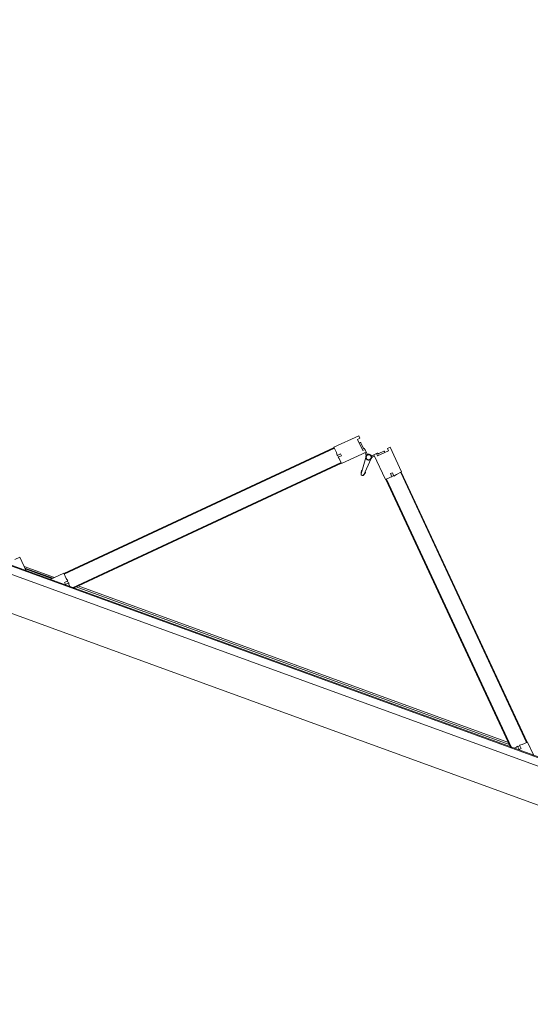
# Model space of a CAD drawing. Header units: inches. Extents: x 424 to 2043, y -237 to 445.
# Tile 140 of 256: x 542.64 to 544.06, y 71.81 to 74.54. Entities that reach past the tile are written whole.
import ezdxf

# ---------------------------------------------------------------- set-up
doc = ezdxf.new("R2010")
doc.units = ezdxf.units.IN
doc.header["$MEASUREMENT"] = 0
doc.layers.add('A-DOOR', color=31, linetype='Continuous', lineweight=9)
doc.styles.get("Standard").update_dxf_attribs({"font": 'arial.ttf'})
doc.dimstyles.new('ISO-25', dxfattribs={"dimtxt": 1.2, "dimasz": 0.5, "dimexe": 0.8, "dimexo": 50, "dimtad": 1, "dimtoh": 1, "dimdec": 1, "dimdsep": 46, "dimtxsty": 'Standard', "dimblk": 'ARCHTICK', "dimcen": 2.5, "dimadec": 0, "dimazin": 0, "dimtfac": 1, "dimtdec": 1, "dimtmove": 0, "dimatfit": 3, "dimldrblk": 'ARCHTICK', "dimfxl": 1, "dimfxlon": 1, "dimarcsym": 0})

# ---------------------------------------------------------------- blocks, each defined once
blk = doc.blocks.new('5-panel_Bi-fold_external_door_10806 - Type 1-239875-زیرزمین')
at = {"layer": 'A-DOOR'}
for p, q in [((2.581, 0.1), (-2.331, 0.1)), ((2.581, -0.0016), (-2.331, -0.0016)), ((-2.331, -0.0237), (2.581, -0.0237)), ((-2.331, -0.0259), (2.581, -0.0259)), ((-0.7899, -0.0255), (-0.7605, -0.0549)), ((-0.7498, -0.0314), (-0.7455, -0.0271)), ((-0.7455, -0.0271), (-0.7384, -0.0342)), ((-0.7363, -0.0307), (-0.7311, -0.0255)), ((-0.141, -0.608), (-0.7235, -0.0255)), ((-0.1396, -0.6066), (-0.7207, -0.0255)), ((0.5728, -0.0255), (-0.0083, -0.6066)), ((0.5757, -0.0255), (-0.0069, -0.608)), ((0.5833, -0.0255), (0.5885, -0.0307)), ((0.5906, -0.0342), (0.5977, -0.0271)), ((0.5977, -0.0271), (0.6019, -0.0314)), ((0.6127, -0.0549), (0.6421, -0.0255)), ((0.7132, -0.0255), (0.7426, -0.0549)), ((-0.7605, -0.0549), (-0.749, -0.0433)), ((-0.7598, -0.0542), (-0.7584, -0.0527)), ((-0.1735, -0.6405), (-0.7598, -0.0542)), ((-0.1721, -0.6391), (-0.7584, -0.0527)), ((-0.7424, -0.0387), (-0.7498, -0.0314)), ((-0.749, -0.0433), (-0.7424, -0.0387)), ((-0.7434, -0.0377), (-0.7391, -0.0335)), ((-0.7384, -0.0342), (-0.7363, -0.0307)), ((0.5672, -0.0311), (-0.715, -0.0311)), ((-0.711, -0.0351), (0.5632, -0.0351)), ((0.6106, -0.0527), (0.0243, -0.6391)), ((0.612, -0.0542), (0.0257, -0.6405)), ((0.5885, -0.0307), (0.5906, -0.0342)), ((0.5913, -0.0335), (0.5956, -0.0377)), ((0.6019, -0.0314), (0.5946, -0.0387)), ((0.5946, -0.0387), (0.6012, -0.0433)), ((0.6012, -0.0433), (0.6127, -0.0549)), ((0.6106, -0.0527), (0.612, -0.0542)), ((0.6325, -0.0351), (0.7228, -0.0351)), ((0.7188, -0.0311), (0.6365, -0.0311)), ((0.6402, -0.0296), (0.7152, -0.0296)), ((0.7426, -0.0549), (0.7538, -0.0437)), ((-0.0779, -0.598), (-0.0812, -0.645)), ((-0.0777, -0.597), (-0.0796, -0.6023)), ((-0.0796, -0.6023), (-0.0777, -0.597)), ((-0.0779, -0.598), (-0.0796, -0.6023)), ((-0.0778, -0.5974), (-0.0777, -0.597)), ((-0.0683, -0.6023), (-0.0701, -0.597)), ((-0.07, -0.5974), (-0.0701, -0.597)), ((-0.0701, -0.597), (-0.0683, -0.6023)), ((-0.0699, -0.598), (-0.0683, -0.6023)), ((-0.0666, -0.645), (-0.0699, -0.598)), ((-0.1627, -0.6297), (-0.1742, -0.6412)), ((-0.158, -0.6231), (-0.1627, -0.6297)), ((-0.1507, -0.6304), (-0.158, -0.6231)), ((-0.1528, -0.6198), (-0.1571, -0.6241)), ((-0.15, -0.617), (-0.1536, -0.6191)), ((-0.1536, -0.6191), (-0.1464, -0.6262)), ((-0.1464, -0.6262), (-0.1507, -0.6304)), ((-0.1389, -0.6058), (-0.15, -0.617)), ((-0.1396, -0.6066), (-0.141, -0.608)), ((-0.0851, -0.6596), (-0.1389, -0.6058)), ((-0.009, -0.6058), (-0.0627, -0.6596)), ((0.0022, -0.617), (-0.009, -0.6058)), ((-0.0069, -0.608), (-0.0083, -0.6066)), ((-0.0014, -0.6262), (0.0057, -0.6191)), ((0.0029, -0.6304), (-0.0014, -0.6262)), ((0.0057, -0.6191), (0.0022, -0.617)), ((0.0102, -0.6231), (0.0029, -0.6304)), ((0.0092, -0.6241), (0.005, -0.6198)), ((0.0148, -0.6297), (0.0102, -0.6231)), ((0.0264, -0.6412), (0.0148, -0.6297)), ((-0.1742, -0.6412), (-0.1205, -0.6949)), ((-0.1721, -0.6391), (-0.1735, -0.6405)), ((-0.0837, -0.6525), (-0.0879, -0.6568)), ((-0.0853, -0.6594), (-0.0797, -0.6539)), ((-0.0804, -0.6531), (-0.0802, -0.6533)), ((-0.0804, -0.6531), (-0.0802, -0.6533)), ((-0.0804, -0.6531), (-0.0802, -0.6533)), ((-0.0804, -0.6531), (-0.0802, -0.6533)), ((-0.0804, -0.6531), (-0.0802, -0.6533)), ((-0.0804, -0.6531), (-0.0802, -0.6533)), ((-0.0804, -0.6531), (-0.0802, -0.6533)), ((-0.0804, -0.6531), (-0.0802, -0.6533)), ((-0.0804, -0.6531), (-0.0802, -0.6533)), ((-0.0681, -0.6539), (-0.0625, -0.6594)), ((-0.0599, -0.6568), (-0.0642, -0.6525)), ((-0.0274, -0.6949), (0.0264, -0.6412)), ((0.0257, -0.6405), (0.0243, -0.6391)), ((-0.1198, -0.6843), (-0.0957, -0.6603)), ((-0.1148, -0.6893), (-0.1198, -0.6843)), ((-0.112, -0.6766), (-0.1103, -0.6784)), ((-0.112, -0.6766), (-0.1103, -0.6784)), ((-0.112, -0.6766), (-0.1103, -0.6784)), ((-0.1081, -0.6784), (-0.097, -0.6673)), ((-0.0957, -0.6603), (-0.0908, -0.6653)), ((-0.0924, -0.6665), (-0.0909, -0.6651)), ((-0.0908, -0.6653), (-0.0851, -0.6596)), ((-0.0627, -0.6596), (-0.0571, -0.6653)), ((-0.0571, -0.6653), (-0.0521, -0.6603)), ((-0.0569, -0.6651), (-0.0554, -0.6665)), ((-0.0521, -0.6603), (-0.0281, -0.6843)), ((-0.0508, -0.6673), (-0.0397, -0.6784)), ((-0.0376, -0.6784), (-0.0358, -0.6766)), ((-0.0376, -0.6784), (-0.0358, -0.6766)), ((-0.0376, -0.6784), (-0.0358, -0.6766)), ((-0.0281, -0.6843), (-0.033, -0.6893)), ((-0.1205, -0.6949), (-0.1148, -0.6893)), ((-0.033, -0.6893), (-0.0274, -0.6949))]:
    blk.add_line(p, q, dxfattribs=at)
at = {"layer": 'A-DOOR', "flags": 128}
for points in [[(-0.0739, -0.6403), (-0.0742, -0.6403), (-0.0746, -0.6404), (-0.0749, -0.6404), (-0.0752, -0.6404), (-0.0755, -0.6405), (-0.0758, -0.6406), (-0.0761, -0.6407), (-0.0764, -0.6407), (-0.0767, -0.6409), (-0.077, -0.641), (-0.0773, -0.6411), (-0.0776, -0.6412), (-0.0779, -0.6414), (-0.0782, -0.6416), (-0.0784, -0.6417), (-0.0787, -0.6419), (-0.0789, -0.6421), (-0.0792, -0.6423), (-0.0794, -0.6425), (-0.0797, -0.6428), (-0.0799, -0.643), (-0.0801, -0.6432), (-0.0803, -0.6435), (-0.0805, -0.6438), (-0.0806, -0.644), (-0.0808, -0.6443), (-0.081, -0.6446), (-0.0811, -0.6449), (-0.0812, -0.6451), (-0.0814, -0.6454), (-0.0815, -0.6457), (-0.0816, -0.646), (-0.0817, -0.6464), (-0.0817, -0.6467), (-0.0818, -0.647), (-0.0818, -0.6473), (-0.0819, -0.6476), (-0.0819, -0.6479), (-0.0819, -0.6483), (-0.0819, -0.6486), (-0.0819, -0.6489), (-0.0819, -0.6492), (-0.0818, -0.6495), (-0.0818, -0.6498), (-0.0817, -0.6502), (-0.0816, -0.6505), (-0.0815, -0.6508), (-0.0814, -0.6511), (-0.0813, -0.6514), (-0.0812, -0.6517), (-0.0811, -0.652), (-0.0809, -0.6522), (-0.0807, -0.6525), (-0.0806, -0.6528), (-0.0804, -0.6531), (-0.0802, -0.6533)], [(-0.0739, -0.6403), (-0.0742, -0.6403), (-0.0746, -0.6404), (-0.0749, -0.6404), (-0.0752, -0.6404), (-0.0755, -0.6405), (-0.0758, -0.6406), (-0.0761, -0.6407), (-0.0764, -0.6407), (-0.0767, -0.6409), (-0.077, -0.641), (-0.0773, -0.6411), (-0.0776, -0.6412), (-0.0779, -0.6414), (-0.0782, -0.6416), (-0.0784, -0.6417), (-0.0787, -0.6419), (-0.0789, -0.6421), (-0.0792, -0.6423), (-0.0794, -0.6425), (-0.0797, -0.6428), (-0.0799, -0.643), (-0.0801, -0.6432), (-0.0803, -0.6435), (-0.0805, -0.6438), (-0.0806, -0.644), (-0.0808, -0.6443), (-0.081, -0.6446), (-0.0811, -0.6449), (-0.0812, -0.6451), (-0.0814, -0.6454), (-0.0815, -0.6457), (-0.0816, -0.646), (-0.0817, -0.6464), (-0.0817, -0.6467), (-0.0818, -0.647), (-0.0818, -0.6473), (-0.0819, -0.6476), (-0.0819, -0.6479), (-0.0819, -0.6483), (-0.0819, -0.6486), (-0.0819, -0.6489), (-0.0819, -0.6492), (-0.0818, -0.6495), (-0.0818, -0.6498), (-0.0817, -0.6502), (-0.0816, -0.6505), (-0.0815, -0.6508), (-0.0814, -0.6511), (-0.0813, -0.6514), (-0.0812, -0.6517), (-0.0811, -0.652), (-0.0809, -0.6522), (-0.0807, -0.6525), (-0.0806, -0.6528), (-0.0804, -0.6531), (-0.0802, -0.6533), (-0.08, -0.6536), (-0.0798, -0.6538), (-0.0796, -0.654), (-0.0793, -0.6542), (-0.0791, -0.6545), (-0.0788, -0.6547), (-0.0786, -0.6548), (-0.0783, -0.655), (-0.078, -0.6552), (-0.0778, -0.6554), (-0.0775, -0.6555), (-0.0772, -0.6556), (-0.0769, -0.6558), (-0.0766, -0.6559), (-0.0763, -0.656), (-0.076, -0.6561), (-0.0757, -0.6561), (-0.0754, -0.6562), (-0.075, -0.6563), (-0.0747, -0.6563), (-0.0744, -0.6563), (-0.0741, -0.6563), (-0.0739, -0.6563)], [(-0.0739, -0.6403), (-0.0742, -0.6403), (-0.0746, -0.6404), (-0.0749, -0.6404), (-0.0752, -0.6404), (-0.0755, -0.6405), (-0.0758, -0.6406), (-0.0761, -0.6407), (-0.0764, -0.6407), (-0.0767, -0.6409), (-0.077, -0.641), (-0.0773, -0.6411), (-0.0776, -0.6412), (-0.0779, -0.6414), (-0.0782, -0.6416), (-0.0784, -0.6417), (-0.0787, -0.6419), (-0.0789, -0.6421), (-0.0792, -0.6423), (-0.0794, -0.6425), (-0.0797, -0.6428), (-0.0799, -0.643), (-0.0801, -0.6432), (-0.0803, -0.6435), (-0.0805, -0.6438), (-0.0806, -0.644), (-0.0808, -0.6443), (-0.081, -0.6446), (-0.0811, -0.6449), (-0.0812, -0.6451), (-0.0814, -0.6454), (-0.0815, -0.6457), (-0.0816, -0.646), (-0.0817, -0.6464), (-0.0817, -0.6467), (-0.0818, -0.647), (-0.0818, -0.6473), (-0.0819, -0.6476), (-0.0819, -0.6479), (-0.0819, -0.6483), (-0.0819, -0.6486), (-0.0819, -0.6489), (-0.0819, -0.6492), (-0.0818, -0.6495), (-0.0818, -0.6498), (-0.0817, -0.6502), (-0.0816, -0.6505), (-0.0815, -0.6508), (-0.0814, -0.6511), (-0.0813, -0.6514), (-0.0812, -0.6517), (-0.0811, -0.652), (-0.0809, -0.6522), (-0.0807, -0.6525), (-0.0806, -0.6528), (-0.0804, -0.6531), (-0.0802, -0.6533)], [(-0.0739, -0.6403), (-0.0742, -0.6403), (-0.0746, -0.6404), (-0.0749, -0.6404), (-0.0752, -0.6404), (-0.0755, -0.6405), (-0.0758, -0.6406), (-0.0761, -0.6407), (-0.0764, -0.6407), (-0.0767, -0.6409), (-0.077, -0.641), (-0.0773, -0.6411), (-0.0776, -0.6412), (-0.0779, -0.6414), (-0.0782, -0.6416), (-0.0784, -0.6417), (-0.0787, -0.6419), (-0.0789, -0.6421), (-0.0792, -0.6423), (-0.0794, -0.6425), (-0.0797, -0.6428), (-0.0799, -0.643), (-0.0801, -0.6432), (-0.0803, -0.6435), (-0.0805, -0.6438), (-0.0806, -0.644), (-0.0808, -0.6443), (-0.081, -0.6446), (-0.0811, -0.6449), (-0.0812, -0.6451), (-0.0814, -0.6454), (-0.0815, -0.6457), (-0.0816, -0.646), (-0.0817, -0.6464), (-0.0817, -0.6467), (-0.0818, -0.647), (-0.0818, -0.6473), (-0.0819, -0.6476), (-0.0819, -0.6479), (-0.0819, -0.6483), (-0.0819, -0.6486), (-0.0819, -0.6489), (-0.0819, -0.6492), (-0.0818, -0.6495), (-0.0818, -0.6498), (-0.0817, -0.6502), (-0.0816, -0.6505), (-0.0815, -0.6508), (-0.0814, -0.6511), (-0.0813, -0.6514), (-0.0812, -0.6517), (-0.0811, -0.652), (-0.0809, -0.6522), (-0.0807, -0.6525), (-0.0806, -0.6528), (-0.0804, -0.6531), (-0.0802, -0.6533)], [(-0.0739, -0.6403), (-0.0742, -0.6403), (-0.0746, -0.6404), (-0.0749, -0.6404), (-0.0752, -0.6404), (-0.0755, -0.6405), (-0.0758, -0.6406), (-0.0761, -0.6407), (-0.0764, -0.6407), (-0.0767, -0.6409), (-0.077, -0.641), (-0.0773, -0.6411), (-0.0776, -0.6412), (-0.0779, -0.6414), (-0.0782, -0.6416), (-0.0784, -0.6417), (-0.0787, -0.6419), (-0.0789, -0.6421), (-0.0792, -0.6423), (-0.0794, -0.6425), (-0.0797, -0.6428), (-0.0799, -0.643), (-0.0801, -0.6432), (-0.0803, -0.6435), (-0.0805, -0.6438), (-0.0806, -0.644), (-0.0808, -0.6443), (-0.081, -0.6446), (-0.0811, -0.6449), (-0.0812, -0.6451), (-0.0814, -0.6454), (-0.0815, -0.6457), (-0.0816, -0.646), (-0.0817, -0.6464), (-0.0817, -0.6467), (-0.0818, -0.647), (-0.0818, -0.6473), (-0.0819, -0.6476), (-0.0819, -0.6479), (-0.0819, -0.6483), (-0.0819, -0.6486), (-0.0819, -0.6489), (-0.0819, -0.6492), (-0.0818, -0.6495), (-0.0818, -0.6498), (-0.0817, -0.6502), (-0.0816, -0.6505), (-0.0815, -0.6508), (-0.0814, -0.6511), (-0.0813, -0.6514), (-0.0812, -0.6517), (-0.0811, -0.652), (-0.0809, -0.6522), (-0.0807, -0.6525), (-0.0806, -0.6528), (-0.0804, -0.6531), (-0.0802, -0.6533)], [(-0.0814, -0.6454), (-0.0815, -0.6457), (-0.0816, -0.646), (-0.0817, -0.6464), (-0.0817, -0.6467), (-0.0818, -0.647), (-0.0818, -0.6473), (-0.0819, -0.6476), (-0.0819, -0.6479), (-0.0819, -0.6483), (-0.0819, -0.6486), (-0.0819, -0.6489), (-0.0819, -0.6492), (-0.0818, -0.6495), (-0.0818, -0.6498), (-0.0817, -0.6502), (-0.0816, -0.6505), (-0.0815, -0.6508), (-0.0814, -0.6511), (-0.0813, -0.6514), (-0.0812, -0.6517), (-0.0811, -0.652)], [(-0.0814, -0.6454), (-0.0815, -0.6457), (-0.0816, -0.646), (-0.0817, -0.6464), (-0.0817, -0.6467), (-0.0818, -0.647), (-0.0818, -0.6473), (-0.0819, -0.6476), (-0.0819, -0.6479), (-0.0819, -0.6483), (-0.0819, -0.6486), (-0.0819, -0.6489), (-0.0819, -0.6492), (-0.0818, -0.6495), (-0.0818, -0.6498), (-0.0817, -0.6502), (-0.0816, -0.6505), (-0.0815, -0.6508), (-0.0814, -0.6511), (-0.0813, -0.6514), (-0.0812, -0.6517), (-0.0811, -0.652)], [(-0.0814, -0.6454), (-0.0815, -0.6457), (-0.0816, -0.646), (-0.0817, -0.6464), (-0.0817, -0.6467), (-0.0818, -0.647), (-0.0818, -0.6473), (-0.0819, -0.6476), (-0.0819, -0.6479), (-0.0819, -0.6483), (-0.0819, -0.6486), (-0.0819, -0.6489), (-0.0819, -0.6492), (-0.0818, -0.6495), (-0.0818, -0.6498), (-0.0817, -0.6502), (-0.0816, -0.6505), (-0.0815, -0.6508), (-0.0814, -0.6511), (-0.0813, -0.6514), (-0.0812, -0.6517), (-0.0811, -0.652)], [(-0.0814, -0.6454), (-0.0815, -0.6457), (-0.0816, -0.646), (-0.0817, -0.6464), (-0.0817, -0.6467), (-0.0818, -0.647), (-0.0818, -0.6473), (-0.0819, -0.6476), (-0.0819, -0.6479), (-0.0819, -0.6483), (-0.0819, -0.6486), (-0.0819, -0.6489), (-0.0819, -0.6492), (-0.0818, -0.6495), (-0.0818, -0.6498), (-0.0817, -0.6502), (-0.0816, -0.6505), (-0.0815, -0.6508), (-0.0814, -0.6511), (-0.0813, -0.6514), (-0.0812, -0.6517), (-0.0811, -0.652)], [(-0.0814, -0.6454), (-0.0815, -0.6457), (-0.0816, -0.646), (-0.0817, -0.6464), (-0.0817, -0.6467), (-0.0818, -0.647), (-0.0818, -0.6473), (-0.0819, -0.6476), (-0.0819, -0.6479), (-0.0819, -0.6483), (-0.0819, -0.6486), (-0.0819, -0.6489), (-0.0819, -0.6492), (-0.0818, -0.6495), (-0.0818, -0.6498), (-0.0817, -0.6502), (-0.0816, -0.6505), (-0.0815, -0.6508), (-0.0814, -0.6511), (-0.0813, -0.6514), (-0.0812, -0.6517), (-0.0811, -0.652), (-0.0809, -0.6522), (-0.0807, -0.6525)], [(-0.0814, -0.6454), (-0.0815, -0.6457), (-0.0816, -0.646), (-0.0817, -0.6464), (-0.0817, -0.6467), (-0.0818, -0.647), (-0.0818, -0.6473), (-0.0819, -0.6476), (-0.0819, -0.6479), (-0.0819, -0.6483), (-0.0819, -0.6486), (-0.0819, -0.6489), (-0.0819, -0.6492), (-0.0818, -0.6495), (-0.0818, -0.6498), (-0.0817, -0.6502), (-0.0816, -0.6505), (-0.0815, -0.6508), (-0.0814, -0.6511), (-0.0813, -0.6514), (-0.0812, -0.6517), (-0.0811, -0.652)], [(-0.0814, -0.6454), (-0.0815, -0.6457), (-0.0816, -0.646), (-0.0817, -0.6464), (-0.0817, -0.6467), (-0.0818, -0.647), (-0.0818, -0.6473), (-0.0819, -0.6476), (-0.0819, -0.6479), (-0.0819, -0.6483), (-0.0819, -0.6486), (-0.0819, -0.6489), (-0.0819, -0.6492), (-0.0818, -0.6495), (-0.0818, -0.6498), (-0.0817, -0.6502), (-0.0816, -0.6505), (-0.0815, -0.6508), (-0.0814, -0.6511), (-0.0813, -0.6514), (-0.0812, -0.6517), (-0.0811, -0.652)], [(-0.0814, -0.6454), (-0.0815, -0.6457), (-0.0816, -0.646), (-0.0817, -0.6464), (-0.0817, -0.6467), (-0.0818, -0.647), (-0.0818, -0.6473), (-0.0819, -0.6476), (-0.0819, -0.6479), (-0.0819, -0.6483), (-0.0819, -0.6486), (-0.0819, -0.6489), (-0.0819, -0.6492), (-0.0818, -0.6495), (-0.0818, -0.6498), (-0.0817, -0.6502), (-0.0816, -0.6505), (-0.0815, -0.6508), (-0.0814, -0.6511), (-0.0813, -0.6514), (-0.0812, -0.6517), (-0.0811, -0.652)], [(-0.0814, -0.6454), (-0.0815, -0.6457), (-0.0816, -0.646), (-0.0817, -0.6464), (-0.0817, -0.6467), (-0.0818, -0.647), (-0.0818, -0.6473), (-0.0819, -0.6476), (-0.0819, -0.6479), (-0.0819, -0.6483), (-0.0819, -0.6486), (-0.0819, -0.6489), (-0.0819, -0.6492), (-0.0818, -0.6495), (-0.0818, -0.6498), (-0.0817, -0.6502), (-0.0816, -0.6505), (-0.0815, -0.6508), (-0.0814, -0.6511), (-0.0813, -0.6514), (-0.0812, -0.6517), (-0.0811, -0.652)], [(-0.0798, -0.6538), (-0.0796, -0.654), (-0.0793, -0.6542), (-0.0791, -0.6545), (-0.0788, -0.6547), (-0.0786, -0.6548), (-0.0783, -0.655), (-0.078, -0.6552), (-0.0778, -0.6554), (-0.0775, -0.6555), (-0.0772, -0.6556)], [(-0.0798, -0.6538), (-0.0796, -0.654), (-0.0793, -0.6542), (-0.0791, -0.6545), (-0.0788, -0.6547), (-0.0786, -0.6548), (-0.0783, -0.655), (-0.078, -0.6552), (-0.0778, -0.6554), (-0.0775, -0.6555), (-0.0772, -0.6556)], [(-0.0798, -0.6538), (-0.0796, -0.654), (-0.0793, -0.6542), (-0.0791, -0.6545), (-0.0788, -0.6547), (-0.0786, -0.6548), (-0.0783, -0.655), (-0.078, -0.6552), (-0.0778, -0.6554), (-0.0775, -0.6555), (-0.0772, -0.6556)], [(-0.0798, -0.6538), (-0.0796, -0.654), (-0.0793, -0.6542), (-0.0791, -0.6545), (-0.0788, -0.6547), (-0.0786, -0.6548), (-0.0783, -0.655), (-0.078, -0.6552), (-0.0778, -0.6554), (-0.0775, -0.6555), (-0.0772, -0.6556)], [(-0.0798, -0.6538), (-0.0796, -0.654), (-0.0793, -0.6542), (-0.0791, -0.6545), (-0.0788, -0.6547), (-0.0786, -0.6548), (-0.0783, -0.655), (-0.078, -0.6552), (-0.0778, -0.6554), (-0.0775, -0.6555), (-0.0772, -0.6556)], [(-0.0798, -0.6538), (-0.0796, -0.654), (-0.0793, -0.6542), (-0.0791, -0.6545), (-0.0788, -0.6547), (-0.0786, -0.6548), (-0.0783, -0.655), (-0.078, -0.6552), (-0.0778, -0.6554), (-0.0775, -0.6555), (-0.0772, -0.6556)], [(-0.0798, -0.6538), (-0.0796, -0.654), (-0.0793, -0.6542), (-0.0791, -0.6545), (-0.0788, -0.6547), (-0.0786, -0.6548), (-0.0783, -0.655), (-0.078, -0.6552), (-0.0778, -0.6554), (-0.0775, -0.6555), (-0.0772, -0.6556)], [(-0.0798, -0.6538), (-0.0796, -0.654), (-0.0793, -0.6542), (-0.0791, -0.6545), (-0.0788, -0.6547), (-0.0786, -0.6548), (-0.0783, -0.655), (-0.078, -0.6552), (-0.0778, -0.6554), (-0.0775, -0.6555), (-0.0772, -0.6556)], [(-0.0798, -0.6538), (-0.0796, -0.654), (-0.0793, -0.6542), (-0.0791, -0.6545), (-0.0788, -0.6547), (-0.0786, -0.6548), (-0.0783, -0.655), (-0.078, -0.6552), (-0.0778, -0.6554), (-0.0775, -0.6555), (-0.0772, -0.6556)], [(-0.0798, -0.6538), (-0.0796, -0.654), (-0.0793, -0.6542), (-0.0791, -0.6545), (-0.0788, -0.6547), (-0.0786, -0.6548), (-0.0783, -0.655), (-0.078, -0.6552), (-0.0778, -0.6554), (-0.0775, -0.6555), (-0.0772, -0.6556)], [(-0.0798, -0.6538), (-0.0796, -0.654), (-0.0793, -0.6542), (-0.0791, -0.6545), (-0.0788, -0.6547), (-0.0786, -0.6548), (-0.0783, -0.655), (-0.078, -0.6552), (-0.0778, -0.6554), (-0.0775, -0.6555), (-0.0772, -0.6556)], [(-0.0798, -0.6538), (-0.0796, -0.654), (-0.0793, -0.6542), (-0.0791, -0.6545), (-0.0788, -0.6547), (-0.0786, -0.6548), (-0.0783, -0.655), (-0.078, -0.6552), (-0.0778, -0.6554), (-0.0775, -0.6555), (-0.0772, -0.6556)], [(-0.0798, -0.6538), (-0.0796, -0.654), (-0.0793, -0.6542), (-0.0791, -0.6545), (-0.0788, -0.6547), (-0.0786, -0.6548), (-0.0783, -0.655), (-0.078, -0.6552), (-0.0778, -0.6554), (-0.0775, -0.6555), (-0.0772, -0.6556)], [(-0.0769, -0.6558), (-0.0766, -0.6559), (-0.0763, -0.656), (-0.076, -0.6561), (-0.0757, -0.6561), (-0.0754, -0.6562), (-0.075, -0.6563), (-0.0747, -0.6563), (-0.0744, -0.6563)], [(-0.0769, -0.6558), (-0.0766, -0.6559), (-0.0763, -0.656), (-0.076, -0.6561), (-0.0757, -0.6561), (-0.0754, -0.6562), (-0.075, -0.6563), (-0.0747, -0.6563), (-0.0744, -0.6563)], [(-0.0769, -0.6558), (-0.0766, -0.6559), (-0.0763, -0.656), (-0.076, -0.6561), (-0.0757, -0.6561), (-0.0754, -0.6562), (-0.075, -0.6563), (-0.0747, -0.6563), (-0.0744, -0.6563)], [(-0.0769, -0.6558), (-0.0766, -0.6559), (-0.0763, -0.656), (-0.076, -0.6561), (-0.0757, -0.6561), (-0.0754, -0.6562), (-0.075, -0.6563), (-0.0747, -0.6563), (-0.0744, -0.6563)], [(-0.0769, -0.6558), (-0.0766, -0.6559), (-0.0763, -0.656), (-0.076, -0.6561), (-0.0757, -0.6561), (-0.0754, -0.6562), (-0.075, -0.6563), (-0.0747, -0.6563), (-0.0744, -0.6563)], [(-0.0769, -0.6558), (-0.0766, -0.6559), (-0.0763, -0.656), (-0.076, -0.6561), (-0.0757, -0.6561), (-0.0754, -0.6562), (-0.075, -0.6563), (-0.0747, -0.6563), (-0.0744, -0.6563), (-0.0741, -0.6563), (-0.0739, -0.6563)], [(-0.0769, -0.6558), (-0.0766, -0.6559), (-0.0763, -0.656), (-0.076, -0.6561), (-0.0757, -0.6561), (-0.0754, -0.6562), (-0.075, -0.6563), (-0.0747, -0.6563), (-0.0744, -0.6563), (-0.0741, -0.6563), (-0.0739, -0.6563)], [(-0.0769, -0.6558), (-0.0766, -0.6559), (-0.0763, -0.656), (-0.076, -0.6561), (-0.0757, -0.6561), (-0.0754, -0.6562), (-0.075, -0.6563), (-0.0747, -0.6563), (-0.0744, -0.6563), (-0.0741, -0.6563), (-0.0739, -0.6563)], [(-0.0769, -0.6558), (-0.0766, -0.6559), (-0.0763, -0.656), (-0.076, -0.6561), (-0.0757, -0.6561), (-0.0754, -0.6562), (-0.075, -0.6563), (-0.0747, -0.6563), (-0.0744, -0.6563), (-0.0741, -0.6563), (-0.0739, -0.6563)], [(-0.0769, -0.6558), (-0.0766, -0.6559), (-0.0763, -0.656), (-0.076, -0.6561), (-0.0757, -0.6561), (-0.0754, -0.6562), (-0.075, -0.6563), (-0.0747, -0.6563), (-0.0744, -0.6563)], [(-0.0769, -0.6558), (-0.0766, -0.6559), (-0.0763, -0.656), (-0.076, -0.6561), (-0.0757, -0.6561), (-0.0754, -0.6562), (-0.075, -0.6563), (-0.0747, -0.6563), (-0.0744, -0.6563)], [(-0.0769, -0.6558), (-0.0766, -0.6559), (-0.0763, -0.656), (-0.076, -0.6561), (-0.0757, -0.6561), (-0.0754, -0.6562), (-0.075, -0.6563), (-0.0747, -0.6563), (-0.0744, -0.6563)], [(-0.0769, -0.6558), (-0.0766, -0.6559), (-0.0763, -0.656), (-0.076, -0.6561), (-0.0757, -0.6561), (-0.0754, -0.6562), (-0.075, -0.6563), (-0.0747, -0.6563), (-0.0744, -0.6563)], [(-0.0709, -0.6409), (-0.0712, -0.6408), (-0.0715, -0.6407), (-0.0718, -0.6406), (-0.0722, -0.6405), (-0.0725, -0.6405), (-0.0728, -0.6404), (-0.0731, -0.6404), (-0.0734, -0.6404), (-0.0737, -0.6403), (-0.0739, -0.6403)], [(-0.0739, -0.6563), (-0.0736, -0.6563), (-0.0733, -0.6563), (-0.073, -0.6563), (-0.0726, -0.6562), (-0.0723, -0.6562), (-0.072, -0.6561), (-0.0717, -0.656), (-0.0714, -0.6559), (-0.0711, -0.6558), (-0.0708, -0.6557), (-0.0705, -0.6556), (-0.0702, -0.6554), (-0.0699, -0.6553), (-0.0697, -0.6551), (-0.0694, -0.6549), (-0.0691, -0.6548), (-0.0689, -0.6546), (-0.0686, -0.6544), (-0.0684, -0.6541), (-0.0682, -0.6539), (-0.068, -0.6537), (-0.0677, -0.6534), (-0.0676, -0.6532), (-0.0674, -0.6529), (-0.0672, -0.6527), (-0.067, -0.6524), (-0.0669, -0.6521), (-0.0667, -0.6518), (-0.0666, -0.6515), (-0.0665, -0.6512), (-0.0663, -0.6509), (-0.0663, -0.6506), (-0.0662, -0.6503), (-0.0661, -0.65), (-0.066, -0.6497), (-0.066, -0.6494), (-0.0659, -0.6491), (-0.0659, -0.6487), (-0.0659, -0.6484), (-0.0659, -0.6481), (-0.0659, -0.6478), (-0.066, -0.6475), (-0.066, -0.6472), (-0.0661, -0.6468), (-0.0661, -0.6465), (-0.0662, -0.6462), (-0.0663, -0.6459), (-0.0664, -0.6456), (-0.0665, -0.6453), (-0.0666, -0.645), (-0.0668, -0.6447), (-0.0669, -0.6444), (-0.0671, -0.6442), (-0.0673, -0.6439), (-0.0674, -0.6436), (-0.0676, -0.6434), (-0.0678, -0.6431), (-0.0681, -0.6429), (-0.0683, -0.6427), (-0.0685, -0.6424), (-0.0688, -0.6422), (-0.069, -0.642), (-0.0693, -0.6418), (-0.0695, -0.6417), (-0.0698, -0.6415), (-0.0701, -0.6413), (-0.0704, -0.6412), (-0.0706, -0.641), (-0.0709, -0.6409), (-0.0712, -0.6408), (-0.0715, -0.6407), (-0.0718, -0.6406), (-0.0722, -0.6405), (-0.0725, -0.6405), (-0.0728, -0.6404), (-0.0731, -0.6404), (-0.0734, -0.6404), (-0.0737, -0.6403), (-0.0739, -0.6403)], [(-0.0709, -0.6409), (-0.0712, -0.6408), (-0.0715, -0.6407), (-0.0718, -0.6406), (-0.0722, -0.6405), (-0.0725, -0.6405), (-0.0728, -0.6404), (-0.0731, -0.6404), (-0.0734, -0.6404), (-0.0737, -0.6403), (-0.0739, -0.6403)], [(-0.0709, -0.6409), (-0.0712, -0.6408), (-0.0715, -0.6407), (-0.0718, -0.6406), (-0.0722, -0.6405), (-0.0725, -0.6405), (-0.0728, -0.6404), (-0.0731, -0.6404), (-0.0734, -0.6404), (-0.0737, -0.6403), (-0.0739, -0.6403)], [(-0.0709, -0.6409), (-0.0712, -0.6408), (-0.0715, -0.6407), (-0.0718, -0.6406), (-0.0722, -0.6405), (-0.0725, -0.6405), (-0.0728, -0.6404), (-0.0731, -0.6404), (-0.0734, -0.6404), (-0.0737, -0.6403), (-0.0739, -0.6403)], [(-0.0739, -0.6563), (-0.0736, -0.6563), (-0.0733, -0.6563), (-0.073, -0.6563), (-0.0726, -0.6562), (-0.0723, -0.6562), (-0.072, -0.6561), (-0.0717, -0.656), (-0.0714, -0.6559), (-0.0711, -0.6558), (-0.0708, -0.6557), (-0.0705, -0.6556), (-0.0702, -0.6554), (-0.0699, -0.6553), (-0.0697, -0.6551), (-0.0694, -0.6549), (-0.0691, -0.6548), (-0.0689, -0.6546), (-0.0686, -0.6544), (-0.0684, -0.6541), (-0.0682, -0.6539), (-0.068, -0.6537), (-0.0677, -0.6534), (-0.0676, -0.6532), (-0.0674, -0.6529), (-0.0672, -0.6527), (-0.067, -0.6524), (-0.0669, -0.6521), (-0.0667, -0.6518), (-0.0666, -0.6515), (-0.0665, -0.6512), (-0.0663, -0.6509), (-0.0663, -0.6506), (-0.0662, -0.6503), (-0.0661, -0.65), (-0.066, -0.6497), (-0.066, -0.6494), (-0.0659, -0.6491), (-0.0659, -0.6487), (-0.0659, -0.6484), (-0.0659, -0.6481), (-0.0659, -0.6478), (-0.066, -0.6475), (-0.066, -0.6472), (-0.0661, -0.6468), (-0.0661, -0.6465), (-0.0662, -0.6462), (-0.0663, -0.6459), (-0.0664, -0.6456), (-0.0665, -0.6453), (-0.0666, -0.645), (-0.0668, -0.6447), (-0.0669, -0.6444), (-0.0671, -0.6442), (-0.0673, -0.6439), (-0.0674, -0.6436), (-0.0676, -0.6434), (-0.0678, -0.6431), (-0.0681, -0.6429), (-0.0683, -0.6427), (-0.0685, -0.6424), (-0.0688, -0.6422), (-0.069, -0.642), (-0.0693, -0.6418), (-0.0695, -0.6417), (-0.0698, -0.6415), (-0.0701, -0.6413), (-0.0704, -0.6412), (-0.0706, -0.641)], [(-0.0739, -0.6563), (-0.0736, -0.6563), (-0.0733, -0.6563), (-0.073, -0.6563), (-0.0726, -0.6562), (-0.0723, -0.6562), (-0.072, -0.6561), (-0.0717, -0.656), (-0.0714, -0.6559), (-0.0711, -0.6558), (-0.0708, -0.6557), (-0.0705, -0.6556), (-0.0702, -0.6554), (-0.0699, -0.6553), (-0.0697, -0.6551), (-0.0694, -0.6549), (-0.0691, -0.6548), (-0.0689, -0.6546), (-0.0686, -0.6544), (-0.0684, -0.6541), (-0.0682, -0.6539), (-0.068, -0.6537), (-0.0677, -0.6534), (-0.0676, -0.6532), (-0.0674, -0.6529), (-0.0672, -0.6527), (-0.067, -0.6524), (-0.0669, -0.6521), (-0.0667, -0.6518), (-0.0666, -0.6515), (-0.0665, -0.6512), (-0.0663, -0.6509), (-0.0663, -0.6506), (-0.0662, -0.6503), (-0.0661, -0.65), (-0.066, -0.6497), (-0.066, -0.6494), (-0.0659, -0.6491), (-0.0659, -0.6487), (-0.0659, -0.6484), (-0.0659, -0.6481), (-0.0659, -0.6478), (-0.066, -0.6475), (-0.066, -0.6472), (-0.0661, -0.6468), (-0.0661, -0.6465), (-0.0662, -0.6462), (-0.0663, -0.6459), (-0.0664, -0.6456), (-0.0665, -0.6453), (-0.0666, -0.645), (-0.0668, -0.6447), (-0.0669, -0.6444), (-0.0671, -0.6442), (-0.0673, -0.6439), (-0.0674, -0.6436), (-0.0676, -0.6434), (-0.0678, -0.6431), (-0.0681, -0.6429), (-0.0683, -0.6427), (-0.0685, -0.6424), (-0.0688, -0.6422), (-0.069, -0.642), (-0.0693, -0.6418), (-0.0695, -0.6417), (-0.0698, -0.6415), (-0.0701, -0.6413), (-0.0704, -0.6412), (-0.0706, -0.641)], [(-0.0739, -0.6563), (-0.0736, -0.6563), (-0.0733, -0.6563), (-0.073, -0.6563), (-0.0726, -0.6562), (-0.0723, -0.6562), (-0.072, -0.6561), (-0.0717, -0.656), (-0.0714, -0.6559), (-0.0711, -0.6558), (-0.0708, -0.6557), (-0.0705, -0.6556), (-0.0702, -0.6554), (-0.0699, -0.6553), (-0.0697, -0.6551), (-0.0694, -0.6549), (-0.0691, -0.6548), (-0.0689, -0.6546), (-0.0686, -0.6544), (-0.0684, -0.6541), (-0.0682, -0.6539), (-0.068, -0.6537), (-0.0677, -0.6534), (-0.0676, -0.6532), (-0.0674, -0.6529), (-0.0672, -0.6527), (-0.067, -0.6524), (-0.0669, -0.6521), (-0.0667, -0.6518), (-0.0666, -0.6515), (-0.0665, -0.6512), (-0.0663, -0.6509), (-0.0663, -0.6506), (-0.0662, -0.6503), (-0.0661, -0.65), (-0.066, -0.6497), (-0.066, -0.6494), (-0.0659, -0.6491), (-0.0659, -0.6487), (-0.0659, -0.6484), (-0.0659, -0.6481), (-0.0659, -0.6478), (-0.066, -0.6475), (-0.066, -0.6472), (-0.0661, -0.6468), (-0.0661, -0.6465), (-0.0662, -0.6462), (-0.0663, -0.6459), (-0.0664, -0.6456), (-0.0665, -0.6453), (-0.0666, -0.645), (-0.0668, -0.6447), (-0.0669, -0.6444), (-0.0671, -0.6442), (-0.0673, -0.6439), (-0.0674, -0.6436), (-0.0676, -0.6434), (-0.0678, -0.6431), (-0.0681, -0.6429), (-0.0683, -0.6427), (-0.0685, -0.6424), (-0.0688, -0.6422), (-0.069, -0.642), (-0.0693, -0.6418), (-0.0695, -0.6417), (-0.0698, -0.6415), (-0.0701, -0.6413), (-0.0704, -0.6412), (-0.0706, -0.641)], [(-0.0739, -0.6563), (-0.0736, -0.6563), (-0.0733, -0.6563), (-0.073, -0.6563), (-0.0726, -0.6562), (-0.0723, -0.6562), (-0.072, -0.6561), (-0.0717, -0.656), (-0.0714, -0.6559), (-0.0711, -0.6558), (-0.0708, -0.6557), (-0.0705, -0.6556), (-0.0702, -0.6554), (-0.0699, -0.6553), (-0.0697, -0.6551), (-0.0694, -0.6549), (-0.0691, -0.6548), (-0.0689, -0.6546), (-0.0686, -0.6544), (-0.0684, -0.6541), (-0.0682, -0.6539), (-0.068, -0.6537), (-0.0677, -0.6534), (-0.0676, -0.6532), (-0.0674, -0.6529), (-0.0672, -0.6527), (-0.067, -0.6524), (-0.0669, -0.6521), (-0.0667, -0.6518), (-0.0666, -0.6515), (-0.0665, -0.6512), (-0.0663, -0.6509), (-0.0663, -0.6506), (-0.0662, -0.6503), (-0.0661, -0.65), (-0.066, -0.6497), (-0.066, -0.6494), (-0.0659, -0.6491), (-0.0659, -0.6487), (-0.0659, -0.6484), (-0.0659, -0.6481), (-0.0659, -0.6478), (-0.066, -0.6475), (-0.066, -0.6472), (-0.0661, -0.6468), (-0.0661, -0.6465), (-0.0662, -0.6462), (-0.0663, -0.6459), (-0.0664, -0.6456), (-0.0665, -0.6453), (-0.0666, -0.645), (-0.0668, -0.6447), (-0.0669, -0.6444), (-0.0671, -0.6442), (-0.0673, -0.6439), (-0.0674, -0.6436), (-0.0676, -0.6434), (-0.0678, -0.6431), (-0.0681, -0.6429), (-0.0683, -0.6427), (-0.0685, -0.6424), (-0.0688, -0.6422), (-0.069, -0.642), (-0.0693, -0.6418), (-0.0695, -0.6417), (-0.0698, -0.6415), (-0.0701, -0.6413), (-0.0704, -0.6412), (-0.0706, -0.641)], [(-0.0736, -0.6563), (-0.0733, -0.6563), (-0.073, -0.6563), (-0.0726, -0.6562), (-0.0723, -0.6562), (-0.072, -0.6561), (-0.0717, -0.656), (-0.0714, -0.6559), (-0.0711, -0.6558), (-0.0708, -0.6557), (-0.0705, -0.6556), (-0.0702, -0.6554), (-0.0699, -0.6553), (-0.0697, -0.6551), (-0.0694, -0.6549), (-0.0691, -0.6548), (-0.0689, -0.6546), (-0.0686, -0.6544), (-0.0684, -0.6541), (-0.0682, -0.6539), (-0.068, -0.6537), (-0.0677, -0.6534), (-0.0676, -0.6532), (-0.0674, -0.6529)], [(-0.0736, -0.6563), (-0.0733, -0.6563), (-0.073, -0.6563), (-0.0726, -0.6562), (-0.0723, -0.6562), (-0.072, -0.6561), (-0.0717, -0.656), (-0.0714, -0.6559), (-0.0711, -0.6558), (-0.0708, -0.6557), (-0.0705, -0.6556), (-0.0702, -0.6554), (-0.0699, -0.6553), (-0.0697, -0.6551), (-0.0694, -0.6549), (-0.0691, -0.6548), (-0.0689, -0.6546), (-0.0686, -0.6544), (-0.0684, -0.6541), (-0.0682, -0.6539), (-0.068, -0.6537), (-0.0677, -0.6534), (-0.0676, -0.6532), (-0.0674, -0.6529)], [(-0.0736, -0.6563), (-0.0733, -0.6563), (-0.073, -0.6563), (-0.0726, -0.6562), (-0.0723, -0.6562), (-0.072, -0.6561), (-0.0717, -0.656), (-0.0714, -0.6559), (-0.0711, -0.6558), (-0.0708, -0.6557), (-0.0705, -0.6556), (-0.0702, -0.6554), (-0.0699, -0.6553), (-0.0697, -0.6551), (-0.0694, -0.6549), (-0.0691, -0.6548), (-0.0689, -0.6546), (-0.0686, -0.6544), (-0.0684, -0.6541), (-0.0682, -0.6539), (-0.068, -0.6537), (-0.0677, -0.6534), (-0.0676, -0.6532), (-0.0674, -0.6529)], [(-0.0736, -0.6563), (-0.0733, -0.6563), (-0.073, -0.6563), (-0.0726, -0.6562), (-0.0723, -0.6562), (-0.072, -0.6561), (-0.0717, -0.656), (-0.0714, -0.6559), (-0.0711, -0.6558), (-0.0708, -0.6557), (-0.0705, -0.6556), (-0.0702, -0.6554), (-0.0699, -0.6553), (-0.0697, -0.6551), (-0.0694, -0.6549), (-0.0691, -0.6548), (-0.0689, -0.6546), (-0.0686, -0.6544), (-0.0684, -0.6541), (-0.0682, -0.6539), (-0.068, -0.6537), (-0.0677, -0.6534), (-0.0676, -0.6532), (-0.0674, -0.6529)], [(-0.0736, -0.6563), (-0.0733, -0.6563), (-0.073, -0.6563), (-0.0726, -0.6562), (-0.0723, -0.6562), (-0.072, -0.6561), (-0.0717, -0.656), (-0.0714, -0.6559), (-0.0711, -0.6558), (-0.0708, -0.6557), (-0.0705, -0.6556), (-0.0702, -0.6554), (-0.0699, -0.6553), (-0.0697, -0.6551), (-0.0694, -0.6549), (-0.0691, -0.6548), (-0.0689, -0.6546), (-0.0686, -0.6544), (-0.0684, -0.6541), (-0.0682, -0.6539), (-0.068, -0.6537), (-0.0677, -0.6534), (-0.0676, -0.6532), (-0.0674, -0.6529)], [(-0.0736, -0.6563), (-0.0733, -0.6563), (-0.073, -0.6563), (-0.0726, -0.6562), (-0.0723, -0.6562), (-0.072, -0.6561), (-0.0717, -0.656), (-0.0714, -0.6559), (-0.0711, -0.6558), (-0.0708, -0.6557), (-0.0705, -0.6556), (-0.0702, -0.6554), (-0.0699, -0.6553), (-0.0697, -0.6551), (-0.0694, -0.6549), (-0.0691, -0.6548), (-0.0689, -0.6546), (-0.0686, -0.6544), (-0.0684, -0.6541), (-0.0682, -0.6539), (-0.068, -0.6537), (-0.0677, -0.6534), (-0.0676, -0.6532), (-0.0674, -0.6529)], [(-0.0736, -0.6563), (-0.0733, -0.6563), (-0.073, -0.6563), (-0.0726, -0.6562), (-0.0723, -0.6562), (-0.072, -0.6561), (-0.0717, -0.656), (-0.0714, -0.6559), (-0.0711, -0.6558), (-0.0708, -0.6557), (-0.0705, -0.6556), (-0.0702, -0.6554), (-0.0699, -0.6553), (-0.0697, -0.6551), (-0.0694, -0.6549), (-0.0691, -0.6548), (-0.0689, -0.6546), (-0.0686, -0.6544), (-0.0684, -0.6541), (-0.0682, -0.6539), (-0.068, -0.6537), (-0.0677, -0.6534), (-0.0676, -0.6532), (-0.0674, -0.6529)], [(-0.0736, -0.6563), (-0.0733, -0.6563), (-0.073, -0.6563), (-0.0726, -0.6562), (-0.0723, -0.6562), (-0.072, -0.6561), (-0.0717, -0.656), (-0.0714, -0.6559), (-0.0711, -0.6558), (-0.0708, -0.6557), (-0.0705, -0.6556), (-0.0702, -0.6554), (-0.0699, -0.6553), (-0.0697, -0.6551), (-0.0694, -0.6549), (-0.0691, -0.6548), (-0.0689, -0.6546), (-0.0686, -0.6544), (-0.0684, -0.6541), (-0.0682, -0.6539), (-0.068, -0.6537), (-0.0677, -0.6534), (-0.0676, -0.6532), (-0.0674, -0.6529)], [(-0.0736, -0.6563), (-0.0733, -0.6563), (-0.073, -0.6563), (-0.0726, -0.6562), (-0.0723, -0.6562), (-0.072, -0.6561), (-0.0717, -0.656), (-0.0714, -0.6559), (-0.0711, -0.6558), (-0.0708, -0.6557), (-0.0705, -0.6556), (-0.0702, -0.6554), (-0.0699, -0.6553), (-0.0697, -0.6551), (-0.0694, -0.6549), (-0.0691, -0.6548), (-0.0689, -0.6546), (-0.0686, -0.6544), (-0.0684, -0.6541), (-0.0682, -0.6539), (-0.068, -0.6537), (-0.0677, -0.6534), (-0.0676, -0.6532), (-0.0674, -0.6529)], [(-0.067, -0.6524), (-0.0669, -0.6521), (-0.0667, -0.6518), (-0.0666, -0.6515), (-0.0665, -0.6512), (-0.0663, -0.6509), (-0.0663, -0.6506), (-0.0662, -0.6503), (-0.0661, -0.65), (-0.066, -0.6497), (-0.066, -0.6494), (-0.0659, -0.6491), (-0.0659, -0.6487), (-0.0659, -0.6484), (-0.0659, -0.6481), (-0.0659, -0.6478), (-0.066, -0.6475), (-0.066, -0.6472), (-0.0661, -0.6468), (-0.0661, -0.6465), (-0.0662, -0.6462), (-0.0663, -0.6459), (-0.0664, -0.6456), (-0.0665, -0.6453)], [(-0.0669, -0.6521), (-0.0667, -0.6518), (-0.0666, -0.6515), (-0.0665, -0.6512), (-0.0663, -0.6509), (-0.0663, -0.6506), (-0.0662, -0.6503), (-0.0661, -0.65), (-0.066, -0.6497), (-0.066, -0.6494), (-0.0659, -0.6491), (-0.0659, -0.6487), (-0.0659, -0.6484), (-0.0659, -0.6481), (-0.0659, -0.6478), (-0.066, -0.6475), (-0.066, -0.6472), (-0.0661, -0.6468), (-0.0661, -0.6465), (-0.0662, -0.6462), (-0.0663, -0.6459), (-0.0664, -0.6456), (-0.0665, -0.6453)], [(-0.0669, -0.6521), (-0.0667, -0.6518), (-0.0666, -0.6515), (-0.0665, -0.6512), (-0.0663, -0.6509), (-0.0663, -0.6506), (-0.0662, -0.6503), (-0.0661, -0.65), (-0.066, -0.6497), (-0.066, -0.6494), (-0.0659, -0.6491), (-0.0659, -0.6487), (-0.0659, -0.6484), (-0.0659, -0.6481), (-0.0659, -0.6478), (-0.066, -0.6475), (-0.066, -0.6472), (-0.0661, -0.6468), (-0.0661, -0.6465), (-0.0662, -0.6462), (-0.0663, -0.6459), (-0.0664, -0.6456), (-0.0665, -0.6453)], [(-0.0669, -0.6521), (-0.0667, -0.6518), (-0.0666, -0.6515), (-0.0665, -0.6512), (-0.0663, -0.6509), (-0.0663, -0.6506), (-0.0662, -0.6503), (-0.0661, -0.65), (-0.066, -0.6497), (-0.066, -0.6494), (-0.0659, -0.6491), (-0.0659, -0.6487), (-0.0659, -0.6484), (-0.0659, -0.6481), (-0.0659, -0.6478), (-0.066, -0.6475), (-0.066, -0.6472), (-0.0661, -0.6468), (-0.0661, -0.6465), (-0.0662, -0.6462), (-0.0663, -0.6459), (-0.0664, -0.6456), (-0.0665, -0.6453)], [(-0.0669, -0.6521), (-0.0667, -0.6518), (-0.0666, -0.6515), (-0.0665, -0.6512), (-0.0663, -0.6509), (-0.0663, -0.6506), (-0.0662, -0.6503), (-0.0661, -0.65), (-0.066, -0.6497), (-0.066, -0.6494), (-0.0659, -0.6491), (-0.0659, -0.6487), (-0.0659, -0.6484), (-0.0659, -0.6481), (-0.0659, -0.6478), (-0.066, -0.6475), (-0.066, -0.6472), (-0.0661, -0.6468), (-0.0661, -0.6465), (-0.0662, -0.6462), (-0.0663, -0.6459), (-0.0664, -0.6456), (-0.0665, -0.6453)], [(-0.0669, -0.6521), (-0.0667, -0.6518), (-0.0666, -0.6515), (-0.0665, -0.6512), (-0.0663, -0.6509), (-0.0663, -0.6506), (-0.0662, -0.6503), (-0.0661, -0.65), (-0.066, -0.6497), (-0.066, -0.6494), (-0.0659, -0.6491), (-0.0659, -0.6487), (-0.0659, -0.6484), (-0.0659, -0.6481), (-0.0659, -0.6478), (-0.066, -0.6475), (-0.066, -0.6472), (-0.0661, -0.6468), (-0.0661, -0.6465), (-0.0662, -0.6462), (-0.0663, -0.6459), (-0.0664, -0.6456), (-0.0665, -0.6453)], [(-0.0669, -0.6521), (-0.0667, -0.6518), (-0.0666, -0.6515), (-0.0665, -0.6512), (-0.0663, -0.6509), (-0.0663, -0.6506), (-0.0662, -0.6503), (-0.0661, -0.65), (-0.066, -0.6497), (-0.066, -0.6494), (-0.0659, -0.6491), (-0.0659, -0.6487), (-0.0659, -0.6484), (-0.0659, -0.6481), (-0.0659, -0.6478), (-0.066, -0.6475), (-0.066, -0.6472), (-0.0661, -0.6468), (-0.0661, -0.6465), (-0.0662, -0.6462), (-0.0663, -0.6459), (-0.0664, -0.6456), (-0.0665, -0.6453)], [(-0.0669, -0.6521), (-0.0667, -0.6518), (-0.0666, -0.6515), (-0.0665, -0.6512), (-0.0663, -0.6509), (-0.0663, -0.6506), (-0.0662, -0.6503), (-0.0661, -0.65), (-0.066, -0.6497), (-0.066, -0.6494), (-0.0659, -0.6491), (-0.0659, -0.6487), (-0.0659, -0.6484), (-0.0659, -0.6481), (-0.0659, -0.6478), (-0.066, -0.6475), (-0.066, -0.6472), (-0.0661, -0.6468), (-0.0661, -0.6465), (-0.0662, -0.6462), (-0.0663, -0.6459), (-0.0664, -0.6456), (-0.0665, -0.6453)], [(-0.0669, -0.6521), (-0.0667, -0.6518), (-0.0666, -0.6515), (-0.0665, -0.6512), (-0.0663, -0.6509), (-0.0663, -0.6506), (-0.0662, -0.6503), (-0.0661, -0.65), (-0.066, -0.6497), (-0.066, -0.6494), (-0.0659, -0.6491), (-0.0659, -0.6487), (-0.0659, -0.6484), (-0.0659, -0.6481), (-0.0659, -0.6478), (-0.066, -0.6475), (-0.066, -0.6472), (-0.0661, -0.6468), (-0.0661, -0.6465), (-0.0662, -0.6462), (-0.0663, -0.6459), (-0.0664, -0.6456), (-0.0665, -0.6453)]]:
    blk.add_lwpolyline(points, dxfattribs=at)
at = {"layer": 'A-DOOR'}
for centre, radius, start, end in [((-0.0739, -0.6043), 0.00601, 160.5288, 218.5378), ((-0.0739, -0.6043), 0.00601, 160.5288, 218.5378), ((-0.0739, -0.5983), 0.004, 4.014, 175.986), ((-0.0739, -0.5983), 0.004, 19.4712, 160.5288), ((-0.0739, -0.5983), 0.004, 19.4712, 160.5288), ((-0.0739, -0.6043), 0.00601, 321.4622, 19.4712), ((-0.0739, -0.6043), 0.00601, 321.4622, 19.4712), ((-0.0879, -0.6482), 0.00601, 315, 359.4153), ((-0.0879, -0.6482), 0.00601, 315, 359.4153), ((-0.0879, -0.6482), 0.00601, 315, 359.4153), ((-0.0739, -0.6483), 0.008, 118.4089, 241.5911), ((-0.0739, -0.6483), 0.00801, 155.6219, 242.1531), ((-0.0739, -0.6484), 0.00801, 179.4153, 223.2092), ((-0.0739, -0.6484), 0.00801, 179.4153, 223.2092), ((-0.0739, -0.6484), 0.00801, 179.4153, 223.2092), ((-0.0739, -0.6483), 0.008, 192.4262, 210), ((-0.0739, -0.6483), 0.007, 90, 270), ((-0.0739, -0.6483), 0.007, 150, 210), ((-0.0739, -0.6483), 0.007, 150, 210), ((-0.0739, -0.6483), 0.007, 150, 210), ((-0.0739, -0.6483), 0.007, 150, 210), ((-0.0739, -0.6483), 0.00801, 253.9595, 286.0405), ((-0.0739, -0.6483), 0.008, 90, 105.2946), ((-0.0739, -0.6483), 0.008, 254.7054, 270), ((-0.0739, -0.6483), 0.008, 74.7054, 90), ((-0.0739, -0.6483), 0.007, 270, 90), ((-0.0739, -0.6483), 0.008, 270, 285.2946), ((-0.0739, -0.6483), 0.00801, 297.8469, 24.3781), ((-0.0739, -0.6483), 0.008, 298.4089, 61.5911), ((-0.0739, -0.6484), 0.00801, 316.7908, 0.5847), ((-0.0739, -0.6484), 0.00801, 316.7908, 0.5847), ((-0.0739, -0.6484), 0.00801, 316.7908, 0.5847), ((-0.0739, -0.6483), 0.007, 330, 30), ((-0.0739, -0.6483), 0.007, 330, 30), ((-0.0739, -0.6483), 0.007, 330, 30), ((-0.0739, -0.6483), 0.007, 330, 30), ((-0.0739, -0.6483), 0.008, 330, 347.5738), ((-0.0599, -0.6482), 0.00601, 180.5847, 225), ((-0.0599, -0.6482), 0.00601, 180.5847, 225), ((-0.0599, -0.6482), 0.00601, 180.5847, 225), ((-0.1092, -0.6773), 0.0015, 225, 315), ((-0.1092, -0.6773), 0.0015, 225, 315), ((-0.1092, -0.6773), 0.0015, 225, 315), ((-0.0956, -0.6687), 0.002, 63.21, 135), ((-0.0956, -0.6687), 0.002, 63.21, 120.642), ((-0.0956, -0.6687), 0.002, 63.21, 120.642), ((-0.0957, -0.6617), 0.001, 75, 120), ((-0.0957, -0.6617), 0.001, 75, 120), ((-0.0957, -0.6617), 0.001, 75, 120), ((-0.0938, -0.6651), 0.002, 243.21, 315), ((-0.0938, -0.6651), 0.002, 271.926, 315), ((-0.0938, -0.6651), 0.002, 271.926, 315), ((-0.054, -0.6651), 0.002, 225, 296.79), ((-0.0522, -0.6687), 0.002, 45, 116.79), ((-0.0521, -0.6617), 0.001, 60, 105), ((-0.0521, -0.6617), 0.001, 60, 105), ((-0.0521, -0.6617), 0.001, 60, 105), ((-0.0522, -0.6687), 0.002, 45, 88.074), ((-0.0522, -0.6687), 0.002, 45, 88.074), ((-0.0386, -0.6773), 0.0015, 225, 315), ((-0.0386, -0.6773), 0.0015, 225, 315), ((-0.0386, -0.6773), 0.0015, 225, 315)]:
    blk.add_arc(centre, radius, start, end, dxfattribs=at)
for points in [[(0.6402, -0.0296), (0.6399, -0.0296), (0.6392, -0.0295), (0.6386, -0.0294), (0.6383, -0.0292)], [(0.717, -0.0292), (0.7167, -0.0294), (0.7161, -0.0295), (0.7155, -0.0296), (0.7152, -0.0296)]]:
    blk.add_open_spline(points, degree=3, dxfattribs=at)
blk = doc.blocks.new('_ArchTick')
at = {"color": 0, "linetype": 'ByBlock', "const_width": 0.15}
blk.add_lwpolyline([(-0.5, -0.5), (0.5, 0.5)], dxfattribs=at)
blk = doc.blocks.new('*D1149')
at = {"color": 0, "lineweight": -2, "transparency": 16777216}
for p, q in [((511.049, 114.3686), (511.5497, 114.9925)), ((511.049, 114.3686), (561.8855, 73.5616)), ((561.8855, 73.5616), (562.3863, 74.1854))]:
    blk.add_line(p, q, dxfattribs=at)
at = {"layer": 'Defpoints', "color": 0, "transparency": 16777216}
for p in [(508.2425, 110.8724), (561.8855, 73.5616), (559.079, 70.0653)]:
    blk.add_point(p, dxfattribs=at)
at = {"color": 0, "lineweight": -2, "transparency": 16777216, "xscale": 0.5, "yscale": 0.5, "zscale": 0.5}
for p, rotation in [((511.049, 114.3686), 141.2456100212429), ((561.8855, 73.5616), 321.2456100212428)]:
    blk.add_blockref('_ArchTick', p, dxfattribs=dict(at, rotation=rotation))
at = {"color": 0, "transparency": 16777216, "insert": (537.242, 94.9303), "char_height": 1.2, "attachment_point": 5, "rotation": 321.2456}
blk.add_mtext('65.2', dxfattribs=at)
blk = doc.blocks.new('*D1167')
at = {"color": 0, "lineweight": -2, "transparency": 16777216}
for p, q in [((539.9266, 73.8727), (543.313, 82.4645)), ((543.313, 82.4645), (544.0573, 82.1711)), ((539.9266, 73.8727), (540.6709, 73.5793))]:
    blk.add_line(p, q, dxfattribs=at)
at = {"layer": 'Defpoints', "color": 0, "transparency": 16777216}
for p in [(543.313, 82.4645), (543.313, 82.4645), (539.9266, 73.8727)]:
    blk.add_point(p, dxfattribs=at)
at = {"color": 0, "lineweight": -2, "transparency": 16777216, "xscale": 0.5, "yscale": 0.5, "zscale": 0.5}
for p, rotation in [((543.313, 82.4645), 68.48845989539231), ((539.9266, 73.8727), 248.4884598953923)]:
    blk.add_blockref('_ArchTick', p, dxfattribs=dict(at, rotation=rotation))
at = {"color": 0, "transparency": 16777216, "insert": (540.4683, 78.6224), "char_height": 1.2, "attachment_point": 5, "rotation": 68.4885}
blk.add_mtext('9.2', dxfattribs=at)
blk = doc.blocks.new('*D1174')
at = {"color": 0, "lineweight": -2, "transparency": 16777216}
for p, q in [((553.4742, 75.1284), (545.5977, 54.0276)), ((553.4742, 75.1284), (554.2237, 74.8486)), ((545.5977, 54.0276), (546.3472, 53.7478))]:
    blk.add_line(p, q, dxfattribs=at)
at = {"layer": 'Defpoints', "color": 0, "transparency": 16777216}
for p in [(551.5637, 75.8416), (543.6871, 54.7408), (545.5977, 54.0276)]:
    blk.add_point(p, dxfattribs=at)
at = {"color": 0, "lineweight": -2, "transparency": 16777216, "xscale": 0.5, "yscale": 0.5, "zscale": 0.5}
for p, rotation in [((553.4742, 75.1284), 69.53032212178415), ((545.5977, 54.0276), 249.5303221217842)]:
    blk.add_blockref('_ArchTick', p, dxfattribs=dict(at, rotation=rotation))
at = {"color": 0, "transparency": 16777216, "insert": (548.3765, 65.0108), "char_height": 1.2, "attachment_point": 5, "rotation": 69.5303}
blk.add_mtext('22.5', dxfattribs=at)

msp = doc.modelspace()

# ---------------------------------------------------------------- block references
at = {"layer": 'A-DOOR', "rotation": 159.999999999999}
msp.add_blockref('5-panel_Bi-fold_external_door_10806 - Type 1-239875-زیرزمین', (543.3207, 72.7438), dxfattribs=at)

# ---------------------------------------------------------------- dimensions: what is measured, and where the dimension line sits
for p1, p2, distance, picture, middle in [((508.2425, 110.8724), (559.079, 70.0653), 4.4833, '*D1149', (537.242, 94.9303)), ((539.9266, 73.8727), (543.313, 82.4645), 0, '*D1167', (540.4683, 78.6224)), ((551.5637, 75.8416), (543.6871, 54.7408), 2.0394, '*D1174', (548.3765, 65.0108))]:
    dim = msp.add_aligned_dim(p1=p1, p2=p2, distance=distance, dimstyle='ISO-25')
    dim.commit()
    dim.dimension.update_dxf_attribs({"geometry": picture, "text_midpoint": middle})

doc.saveas('drawing.dxf')
